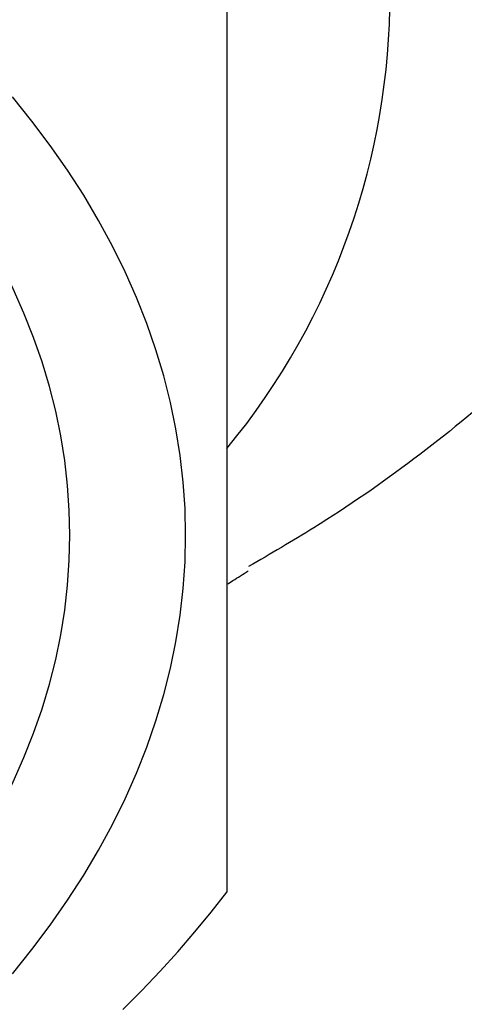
# Model space of a CAD drawing. Header units: millimetres. Extents: x 8 to 533, y 12 to 438.
# Tile 92 of 105: x 290.25 to 292.94, y 368.02 to 373.98. Entities that reach past the tile are written whole.
import ezdxf

# ---------------------------------------------------------------- set-up
doc = ezdxf.new("R2010")
doc.units = ezdxf.units.MM

msp = doc.modelspace()

# ---------------------------------------------------------------- linework, layer by layer
at = {"color": 7, "linetype": 'Continuous', "lineweight": 30, "flags": 128}
for points in [[(290.5493, 370.8548), (290.5459, 371.0057), (290.5356, 371.1565), (290.5184, 371.3071), (290.4943, 371.4574), (290.4634, 371.6073), (290.4256, 371.7566), (290.3811, 371.9053), (290.3297, 372.0533), (290.2717, 372.2005), (290.2069, 372.3468), (290.1355, 372.492), (290.0575, 372.6362), (289.9729, 372.7791), (289.8818, 372.9206), (289.7843, 373.0608), (289.6805, 373.1995), (289.5703, 373.3365), (289.454, 373.4719), (289.3315, 373.6054), (289.2029, 373.7371), (289.0684, 373.8668), (288.928, 373.9944)], [(290.2021, 368.2003), (290.32, 368.3469), (290.431, 368.4952), (290.5353, 368.6452), (290.6327, 368.7966), (290.7232, 368.9495), (290.8067, 369.1036), (290.883, 369.259), (290.9523, 369.4154), (291.0144, 369.5729), (291.0693, 369.7312), (291.117, 369.8903), (291.1574, 370.05), (291.1905, 370.2103), (291.2162, 370.3711), (291.2346, 370.5321), (291.2457, 370.6934), (291.2493, 370.8548), (291.2457, 371.0163), (291.2346, 371.1775), (291.2162, 371.3386), (291.1905, 371.4994), (291.1574, 371.6597), (291.117, 371.8194), (291.0693, 371.9785), (291.0144, 372.1368), (290.9523, 372.2943), (290.883, 372.4507), (290.8067, 372.6061), (290.7232, 372.7602), (290.6327, 372.9131), (290.5353, 373.0645), (290.431, 373.2145), (290.32, 373.3628), (290.2021, 373.5094)], [(289.2029, 367.9726), (289.3315, 368.1043), (289.454, 368.2378), (289.5703, 368.3732), (289.6805, 368.5102), (289.7843, 368.6489), (289.8818, 368.7891), (289.9729, 368.9306), (290.0575, 369.0735), (290.1355, 369.2177), (290.2069, 369.3629), (290.2717, 369.5092), (290.3297, 369.6564), (290.3811, 369.8044), (290.4256, 369.9531), (290.4634, 370.1024), (290.4943, 370.2523), (290.5184, 370.4026), (290.5356, 370.5532), (290.5459, 370.704), (290.5493, 370.8548)], [(290.8706, 367.9837), (290.9853, 368.0993), (291.0961, 368.2162), (291.2029, 368.3342), (291.3058, 368.4535), (291.4046, 368.5738), (291.4993, 368.6952)]]:
    msp.add_lwpolyline(points, dxfattribs=at)
at = {"color": 7, "linetype": 'Continuous', "lineweight": 30}
msp.add_arc((288.1576, 374.1315), 4.3283, 320.54067, 39.45933, dxfattribs=at)
for points, knots in [([(291.4993, 374.1968), (291.4993, 374.1011), (291.4993, 373.9102), (291.4993, 373.6294), (291.4993, 373.3537), (291.4993, 373.0837), (291.4993, 372.8193), (291.4993, 372.5608), (291.4993, 372.3081), (291.4993, 372.0577), (291.4993, 371.8096), (291.4993, 371.5645), (291.4993, 371.326), (291.4993, 371.0942), (291.4993, 370.8691), (291.4993, 370.6505), (291.4993, 370.4384), (291.4993, 370.2328), (291.4993, 370.0334), (291.4993, 369.8403), (291.4993, 369.6532), (291.4993, 369.4756), (291.4993, 369.3068), (291.4993, 369.1464), (291.4993, 368.991), (291.4993, 368.84), (291.4993, 368.7436), (291.4993, 368.6952)], [0, 0, 0, 0, 0.04004, 0.079914, 0.119619, 0.159158, 0.198535, 0.237761, 0.276847, 0.31581, 0.356514, 0.397126, 0.437668, 0.478169, 0.518656, 0.559155, 0.599695, 0.640301, 0.680999, 0.721813, 0.762761, 0.803863, 0.84277, 0.881833, 0.921059, 0.960449, 1, 1, 1, 1]), ([(293.7923, 372.3258), (293.5947, 372.1399), (293.0501, 371.6275), (292.3258, 371.0707), (291.7629, 370.7426), (291.6305, 370.6655)], [0, 0, 0, 0, 0.303483, 0.836202, 1, 1, 1, 1]), ([(291.4993, 370.5584), (291.5112, 370.5658), (291.5542, 370.5925), (291.5967, 370.6196), (291.6275, 370.6392)], [0, 0, 0, 0, 0.276442, 1, 1, 1, 1])]:
    msp.add_open_spline(points, degree=3, knots=knots, dxfattribs=at)

doc.saveas('drawing.dxf')
